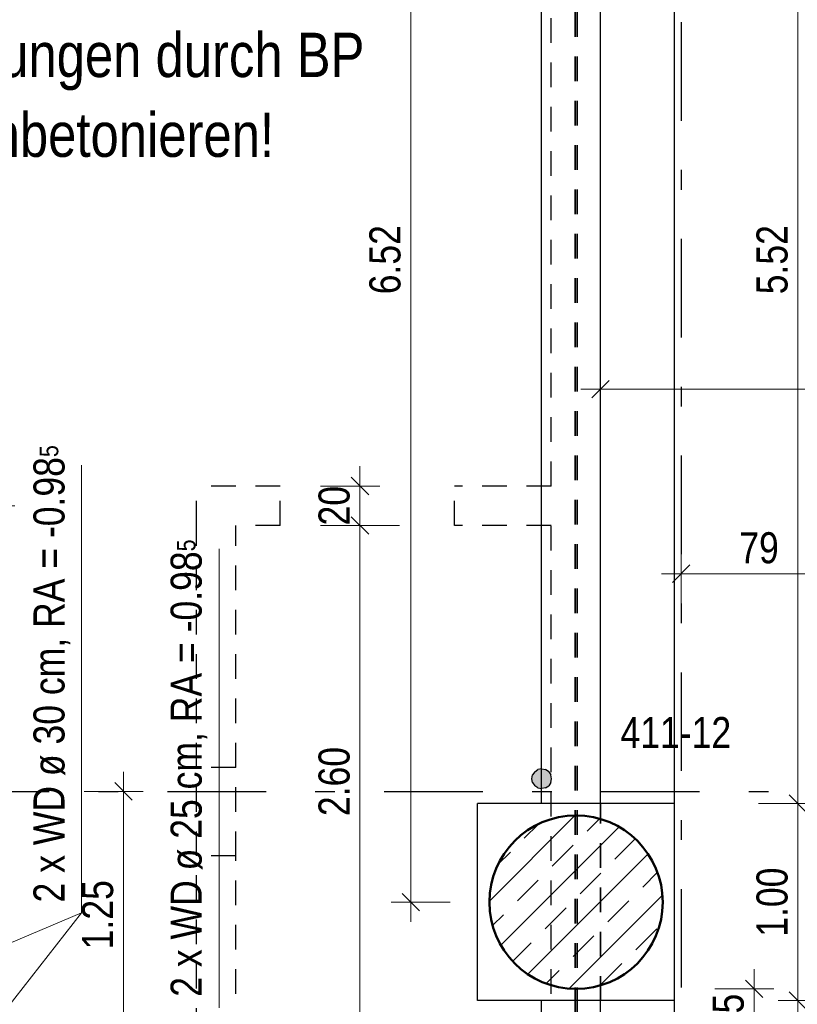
# Model space of a CAD drawing. Header units: millimetres. Extents: x -50 to 85, y 0 to 206.
# Tile 102 of 152: x 43.72 to 47.67, y 22.53 to 27.53. Entities that reach past the tile are written whole.
import ezdxf

# ---------------------------------------------------------------- set-up
doc = ezdxf.new("R2010")
doc.units = ezdxf.units.MM
doc.linetypes.add('DASHDOTX2', pattern=[2, 1, -0.5, 0, -0.5])
doc.linetypes.add('HIDDEN', pattern=[0.375, 0.25, -0.125])
for name, color, linetype, lineweight in [('Achsen', 7, 'Continuous', 20), ('Schraffuren', 7, 'Continuous', 20), ('Verdeckte Kanten', 7, 'Continuous', 20)]:
    doc.layers.add(name, color=color, linetype=linetype, lineweight=lineweight)
doc.styles.add('Arial Narrow', font='ARIALN.TTF')
doc.dimstyles.new('Arch_Strakon_dimstyle', dxfattribs={"dimtxt": 15.75, "dimasz": 1, "dimexe": 1.25, "dimexo": 0.0625, "dimgap": 1, "dimtad": 0, "dimdec": 5, "dimzin": 12, "dimdsep": 46, "dimtxsty": 'Arial Narrow', "dimblk": 'Arrowhead_Tick', "dimsah": 1, "dimcen": 0, "dimse1": 1, "dimse2": 1, "dimclrd": 6, "dimclrt": 2, "dimazin": 0, "dimtfac": 1, "dimtdec": 4, "dimtmove": 0, "dimatfit": 3, "dimldrblk": 'NONE', "dimfxl": 1, "dimtvp": 1, "dimtolj": 1, "dimtzin": 0, "dimlwd": 13, "dimarcsym": 2})

# ---------------------------------------------------------------- blocks, each defined once
blk = doc.blocks.new('Arrowhead_Tick')
at = {"color": 0, "linetype": 'Continuous', "lineweight": -2}
for p, q in [((0, 20), (0, -10)), ((-1, 0), (0, 0)), ((10, 0), (0, 0))]:
    blk.add_line(p, q, dxfattribs=at)
at = {"color": 2, "linetype": 'Continuous', "lineweight": 35}
blk.add_line((4.42, 4.42), (-4.42, -4.42), dxfattribs=at)
blk = doc.blocks.new('*D11')
at = {"color": 6, "linetype": 'Continuous', "lineweight": 13}
blk.add_line((47.4463, 22.3656), (47.4463, 22.5956), dxfattribs=at)
at = {"layer": 'Defpoints', "color": 0}
for p in [(46.5429, 22.6056), (47.4463, 22.6056), (46.6667, 22.3556)]:
    blk.add_point(p, dxfattribs=at)
at = {"color": 6, "lineweight": 13, "xscale": 0.01, "yscale": 0.01, "zscale": 0.01}
for p, rotation in [((47.4463, 22.6056), 90), ((47.4463, 22.3556), 270)]:
    blk.add_blockref('Arrowhead_Tick', p, dxfattribs=dict(at, rotation=rotation))
at = {"color": 2, "lineweight": -2, "insert": (47.3159, 22.4806), "char_height": 0.1575, "attachment_point": 5, "rotation": 90, "style": 'Arial Narrow'}
blk.add_mtext('\\A1;25', dxfattribs=at)
blk = doc.blocks.new('_None')
blk = doc.blocks.new('*D17')
at = {"color": 6, "linetype": 'Continuous', "lineweight": 13}
blk.add_line((48.6463, 22.3656), (48.6463, 23.598), dxfattribs=at)
at = {"layer": 'Defpoints', "color": 0}
for p in [(48.6463, 23.608), (54.0482, 23.608), (46.6665, 22.3556)]:
    blk.add_point(p, dxfattribs=at)
at = {"color": 6, "lineweight": 13, "xscale": 0.01, "yscale": 0.01, "zscale": 0.01}
for p, rotation in [((48.6463, 23.608), 90.00000000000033), ((48.6463, 22.3556), 270.0000000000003)]:
    blk.add_blockref('Arrowhead_Tick', p, dxfattribs=dict(at, rotation=rotation))
at = {"color": 2, "lineweight": -2, "insert": (48.5159, 22.9818), "char_height": 0.1575, "attachment_point": 5, "rotation": 90, "style": 'Arial Narrow'}
blk.add_mtext('\\A1;1.25', dxfattribs=at)
blk = doc.blocks.new('*D23')
at = {"color": 6, "linetype": 'Continuous', "lineweight": 13}
blk.add_line((44.2463, 22.3656), (44.2463, 23.598), dxfattribs=at)
at = {"layer": 'Defpoints', "color": 0}
for p in [(44.2463, 23.608), (54.0482, 23.608), (46.6665, 22.3556)]:
    blk.add_point(p, dxfattribs=at)
at = {"color": 6, "lineweight": 13, "xscale": 0.01, "yscale": 0.01, "zscale": 0.01}
for p, rotation in [((44.2463, 23.608), 90.00000000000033), ((44.2463, 22.3556), 270.0000000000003)]:
    blk.add_blockref('Arrowhead_Tick', p, dxfattribs=dict(at, rotation=rotation))
at = {"color": 2, "lineweight": -2, "insert": (44.1159, 22.9818), "char_height": 0.1575, "attachment_point": 5, "rotation": 90, "style": 'Arial Narrow'}
blk.add_mtext('\\A1;1.25', dxfattribs=at)
blk = doc.blocks.new('*D62')
at = {"layer": 'Defpoints', "color": 0}
for p in [(45.0413, 24.958), (45.4463, 24.958), (43.7667, 22.358)]:
    blk.add_point(p, dxfattribs=at)
at = {"layer": 'Schraffuren', "color": 6, "linetype": 'Continuous', "lineweight": 13}
blk.add_line((45.4463, 22.368), (45.4463, 24.948), dxfattribs=at)
at = {"layer": 'Schraffuren', "color": 6, "lineweight": 13, "xscale": 0.01, "yscale": 0.01, "zscale": 0.01}
for p, rotation in [((45.4463, 24.958), 89.9999999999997), ((45.4463, 22.358), 269.9999999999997)]:
    blk.add_blockref('Arrowhead_Tick', p, dxfattribs=dict(at, rotation=rotation))
at = {"layer": 'Schraffuren', "color": 2, "lineweight": 35, "insert": (45.3159, 23.658), "char_height": 0.1575, "attachment_point": 5, "rotation": 90, "style": 'Arial Narrow'}
blk.add_mtext('\\A1;2.60', dxfattribs=at)
blk = doc.blocks.new('*D63')
at = {"layer": 'Defpoints', "color": 0}
for p in [(44.6165, 25.158), (45.4463, 25.158), (45.0413, 24.958)]:
    blk.add_point(p, dxfattribs=at)
at = {"layer": 'Schraffuren', "color": 6, "linetype": 'Continuous', "lineweight": 13}
blk.add_line((45.4463, 24.968), (45.4463, 25.148), dxfattribs=at)
at = {"layer": 'Schraffuren', "color": 6, "lineweight": 13, "xscale": 0.01, "yscale": 0.01, "zscale": 0.01}
for p, rotation in [((45.4463, 25.158), 90), ((45.4463, 24.958), 270)]:
    blk.add_blockref('Arrowhead_Tick', p, dxfattribs=dict(at, rotation=rotation))
at = {"layer": 'Schraffuren', "color": 2, "lineweight": 35, "insert": (45.3159, 25.058), "char_height": 0.1575, "attachment_point": 5, "rotation": 90, "style": 'Arial Narrow'}
blk.add_mtext('\\A1;20', dxfattribs=at)
blk = doc.blocks.new('*D189')
at = {"color": 6, "linetype": 'Continuous', "lineweight": 13}
blk.add_line((47.0865, 24.713), (47.8565, 24.713), dxfattribs=at)
at = {"layer": 'Defpoints', "color": 0}
for p in [(47.8665, 38.5121), (47.8665, 24.713), (47.0765, 16.43)]:
    blk.add_point(p, dxfattribs=at)
at = {"color": 6, "lineweight": 13, "xscale": 0.01, "yscale": 0.01, "zscale": 0.01}
blk.add_blockref('Arrowhead_Tick', (47.8665, 24.713), dxfattribs=at)
at = {"color": 6, "lineweight": 13, "xscale": 0.01, "yscale": 0.01, "zscale": 0.01, "rotation": 180.0000000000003}
blk.add_blockref('Arrowhead_Tick', (47.0765, 24.713), dxfattribs=at)
at = {"color": 2, "lineweight": 35, "insert": (47.4715, 24.8434), "char_height": 0.1575, "attachment_point": 5, "style": 'Arial Narrow'}
blk.add_mtext('\\A1;79', dxfattribs=at)
blk = doc.blocks.new('*D316')
at = {"color": 6, "linetype": 'Continuous', "lineweight": 13}
blk.add_line((47.6688, 22.5556), (47.6688, 23.5356), dxfattribs=at)
at = {"layer": 'Defpoints', "color": 0}
for p in [(47.0422, 23.5456), (47.6688, 23.5456), (47.0422, 22.5456)]:
    blk.add_point(p, dxfattribs=at)
at = {"color": 6, "lineweight": 13, "xscale": 0.01, "yscale": 0.01, "zscale": 0.01}
for p, rotation in [((47.6688, 23.5456), 90), ((47.6688, 22.5456), 270)]:
    blk.add_blockref('Arrowhead_Tick', p, dxfattribs=dict(at, rotation=rotation))
at = {"color": 2, "lineweight": 35, "insert": (47.5384, 23.0456), "char_height": 0.1575, "attachment_point": 5, "rotation": 90, "style": 'Arial Narrow'}
blk.add_mtext('\\A1;1.00', dxfattribs=at)
blk = doc.blocks.new('*D317')
at = {"color": 6, "linetype": 'Continuous', "lineweight": 13}
blk.add_line((47.6688, 23.5556), (47.6688, 29.058), dxfattribs=at)
at = {"layer": 'Defpoints', "color": 0}
for p in [(47.0422, 29.068), (47.6688, 29.068), (47.0422, 23.5456)]:
    blk.add_point(p, dxfattribs=at)
at = {"color": 6, "lineweight": 13, "xscale": 0.01, "yscale": 0.01, "zscale": 0.01}
for p, rotation in [((47.6688, 29.068), 90), ((47.6688, 23.5456), 270)]:
    blk.add_blockref('Arrowhead_Tick', p, dxfattribs=dict(at, rotation=rotation))
at = {"color": 2, "lineweight": 35, "insert": (47.5384, 26.3068), "char_height": 0.1575, "attachment_point": 5, "rotation": 90, "style": 'Arial Narrow'}
blk.add_mtext('\\A1;5.52', dxfattribs=at)
blk = doc.blocks.new('*D345')
at = {"color": 6, "linetype": 'Continuous', "lineweight": 13}
blk.add_line((43.5953, 23.618), (43.5953, 25.0481), dxfattribs=at)
at = {"layer": 'Defpoints', "color": 0}
for p in [(42.4146, 25.0581), (43.5953, 25.0581), (43.0371, 23.608)]:
    blk.add_point(p, dxfattribs=at)
at = {"color": 6, "lineweight": 13, "xscale": 0.01, "yscale": 0.01, "zscale": 0.01}
for p, rotation in [((43.5953, 25.0581), 90), ((43.5953, 23.608), 270)]:
    blk.add_blockref('Arrowhead_Tick', p, dxfattribs=dict(at, rotation=rotation))
at = {"color": 2, "lineweight": 35, "insert": (43.4649, 24.333), "char_height": 0.1575, "attachment_point": 5, "rotation": 90, "style": 'Arial Narrow'}
blk.add_mtext('\\A1;1.45', dxfattribs=at)
blk = doc.blocks.new('*D357')
at = {"color": 6, "linetype": 'Continuous', "lineweight": 13}
blk.add_line((46.6765, 25.65), (51.6869, 25.65), dxfattribs=at)
at = {"layer": 'Defpoints', "color": 0}
for p in [(51.6969, 25.65), (51.6969, 23.0929), (46.6665, 22.3556)]:
    blk.add_point(p, dxfattribs=at)
at = {"color": 6, "lineweight": 13, "xscale": 0.01, "yscale": 0.01, "zscale": 0.01}
blk.add_blockref('Arrowhead_Tick', (51.6969, 25.65), dxfattribs=at)
at = {"color": 6, "lineweight": 13, "xscale": 0.01, "yscale": 0.01, "zscale": 0.01, "rotation": 180}
blk.add_blockref('Arrowhead_Tick', (46.6665, 25.65), dxfattribs=at)
at = {"color": 2, "lineweight": 35, "insert": (49.1817, 25.7804), "char_height": 0.1575, "attachment_point": 5, "style": 'Arial Narrow'}
blk.add_mtext('\\A1;5.03', dxfattribs=at)
blk = doc.blocks.new('*D358')
at = {"color": 6, "linetype": 'Continuous', "lineweight": 13}
blk.add_line((67.5862, 21.3055), (67.5862, 23.1055), dxfattribs=at)
at = {"layer": 'Defpoints', "color": 0}
for p in [(42.2538, 23.1155), (67.5862, 23.1155), (41.5165, 21.2955)]:
    blk.add_point(p, dxfattribs=at)
at = {"color": 6, "lineweight": 13, "xscale": 0.01, "yscale": 0.01, "zscale": 0.01}
for p, rotation in [((67.5862, 23.1155), 90), ((67.5862, 21.2955), 270)]:
    blk.add_blockref('Arrowhead_Tick', p, dxfattribs=dict(at, rotation=rotation))
at = {"color": 2, "lineweight": 35, "insert": (67.4557, 22.2055), "char_height": 0.1575, "attachment_point": 5, "rotation": 90, "style": 'Arial Narrow'}
blk.add_mtext('\\A1;1.82', dxfattribs=at)
blk = doc.blocks.new('*D366')
at = {"color": 6, "linetype": 'Continuous', "lineweight": 13}
blk.add_line((45.7044, 23.0556), (45.7044, 29.558), dxfattribs=at)
at = {"layer": 'Defpoints', "color": 0}
for p in [(45.7044, 29.568), (46.1029, 29.568), (46.1029, 23.0456)]:
    blk.add_point(p, dxfattribs=at)
at = {"color": 6, "lineweight": 13, "xscale": 0.01, "yscale": 0.01, "zscale": 0.01}
for p, rotation in [((45.7044, 29.568), 90), ((45.7044, 23.0456), 270)]:
    blk.add_blockref('Arrowhead_Tick', p, dxfattribs=dict(at, rotation=rotation))
at = {"color": 2, "lineweight": 35, "insert": (45.574, 26.3068), "char_height": 0.1575, "attachment_point": 5, "rotation": 90, "style": 'Arial Narrow'}
blk.add_mtext('\\A1;6.52', dxfattribs=at)

msp = doc.modelspace()

# ---------------------------------------------------------------- hatches: boundary and pattern name
at = {"lineweight": 25, "true_color": 0xcccccc}
msp.add_hatch(color=254, dxfattribs=at).paths.add_polyline_path([(46.4148656, 23.6528995), (46.4186717, 23.6720337), (46.4148656, 23.6911679), (46.404027, 23.707389), (46.3878058, 23.7182277), (46.3686717, 23.7220337), (46.3667012, 23.7216418), (46.3495375, 23.7182277), (46.3333163, 23.707389), (46.3224777, 23.6911679), (46.3186717, 23.6720337), (46.3224777, 23.6528995), (46.3333163, 23.6366784), (46.3495375, 23.6258397), (46.3667012, 23.6224256), (46.3686717, 23.6220337), (46.3878058, 23.6258397), (46.404027, 23.6366784)])
at = {"layer": 'Schraffuren', "lineweight": 13}
h = msp.add_hatch(dxfattribs=at)
h.set_pattern_fill('bB', color=6, scale=0.01, angle=45, style=0, pattern_type=2)
h.set_pattern_definition([(45, (0, 0), (-0.14142136, 0.14142136), [0.15, -0.1]), (45, (-0.07071, 0.07071), (-0.14142136, 0.14142136), [])])
h.paths.add_polyline_path([(46.9829379, 23.0455964), (46.9828979, 23.0515288), (46.982778, 23.0574602), (46.982578, 23.0633894), (46.9822982, 23.0693153), (46.9819384, 23.075237), (46.9814989, 23.0811533), (46.9809796, 23.0870631), (46.9803807, 23.0929653), (46.9797023, 23.098859), (46.9789444, 23.104743), (46.9781073, 23.1106162), (46.9771911, 23.1164776), (46.976196, 23.1223261), (46.9751221, 23.1281607), (46.9739696, 23.1339802), (46.9727387, 23.1397837), (46.9714298, 23.1455701), (46.9700429, 23.1513383), (46.9685784, 23.1570873), (46.9670365, 23.162816), (46.9654175, 23.1685233), (46.9637217, 23.1742084), (46.9619494, 23.17987), (46.9601009, 23.1855073), (46.9581766, 23.1911191), (46.9561768, 23.1967045), (46.9541018, 23.2022624), (46.9519522, 23.2077918), (46.9497281, 23.2132917), (46.9474302, 23.2187611), (46.9450586, 23.2241991), (46.942614, 23.2296046), (46.9400967, 23.2349766), (46.9375073, 23.2403142), (46.934846, 23.2456164), (46.9321136, 23.2508823), (46.9293104, 23.2561108), (46.9264369, 23.2613011), (46.9234938, 23.2664521), (46.9204814, 23.271563), (46.9174004, 23.2766328), (46.9142514, 23.2816606), (46.9110348, 23.2866455), (46.9077513, 23.2915866), (46.9044015, 23.2964829), (46.900986, 23.3013337), (46.8975054, 23.3061379), (46.8939603, 23.3108948), (46.8903515, 23.3156035), (46.8866794, 23.320263), (46.8829449, 23.3248727), (46.8791486, 23.3294316), (46.8752911, 23.3339388), (46.8713732, 23.3383937), (46.8673956, 23.3427953), (46.8633591, 23.3471429), (46.8592642, 23.3514357), (46.8551119, 23.3556728), (46.8509028, 23.3598536), (46.8466377, 23.3639773), (46.8423175, 23.3680431), (46.8379428, 23.3720503), (46.8335144, 23.3759981), (46.8290333, 23.3798858), (46.8245001, 23.3837128), (46.8199157, 23.3874783), (46.815281, 23.3911817), (46.8105968, 23.3948223), (46.8058639, 23.3983993), (46.8010833, 23.4019122), (46.7962556, 23.4053604), (46.791382, 23.4087431), (46.7864632, 23.4120598), (46.7815001, 23.4153099), (46.7764936, 23.4184928), (46.7714447, 23.4216079), (46.7663542, 23.4246546), (46.7612231, 23.4276325), (46.7560524, 23.4305408), (46.7508428, 23.4333792), (46.7455955, 23.4361471), (46.7403114, 23.438844), (46.7349914, 23.4414694), (46.7296364, 23.4440229), (46.7242475, 23.4465039), (46.7188257, 23.448912), (46.7133719, 23.4512468), (46.7078871, 23.4535078), (46.7023723, 23.4556947), (46.6968285, 23.4578071), (46.6912567, 23.4598445), (46.685658, 23.4618066), (46.6800334, 23.463693), (46.6743838, 23.4655035), (46.6687103, 23.4672376), (46.663014, 23.468895), (46.6572958, 23.4704755), (46.6515568, 23.4719787), (46.6457981, 23.4734045), (46.6400207, 23.4747524), (46.6342256, 23.4760224), (46.628414, 23.4772141), (46.6225868, 23.4783273), (46.6167451, 23.4793618), (46.61089, 23.4803175), (46.6050226, 23.4811942), (46.5991438, 23.4819917), (46.5932549, 23.4827098), (46.5873568, 23.4833485), (46.5814506, 23.4839076), (46.5755375, 23.484387), (46.5696184, 23.4847867), (46.5636944, 23.4851065), (46.5577667, 23.4853464), (46.5518363, 23.4855064), (46.5459042, 23.4855864), (46.5399716, 23.4855864), (46.5340396, 23.4855064), (46.5281092, 23.4853464), (46.5221815, 23.4851065), (46.5162575, 23.4847867), (46.5103384, 23.484387), (46.5044252, 23.4839076), (46.4985191, 23.4833485), (46.492621, 23.4827098), (46.486732, 23.4819917), (46.4808533, 23.4811942), (46.4749858, 23.4803175), (46.4691308, 23.4793618), (46.4632891, 23.4783273), (46.4574619, 23.4772141), (46.4516502, 23.4760224), (46.4458552, 23.4747524), (46.4400778, 23.4734045), (46.4343191, 23.4719787), (46.4285801, 23.4704755), (46.4228619, 23.468895), (46.4171656, 23.4672376), (46.4114921, 23.4655035), (46.4058425, 23.463693), (46.4002178, 23.4618066), (46.3946191, 23.4598445), (46.3890474, 23.4578071), (46.3835036, 23.4556947), (46.3779888, 23.4535078), (46.372504, 23.4512468), (46.3670502, 23.448912), (46.3616283, 23.4465039), (46.3562394, 23.4440229), (46.3508845, 23.4414694), (46.3455645, 23.438844), (46.3402803, 23.4361471), (46.335033, 23.4333792), (46.3298235, 23.4305408), (46.3246527, 23.4276325), (46.3195217, 23.4246546), (46.3144312, 23.4216079), (46.3093823, 23.4184928), (46.3043758, 23.4153099), (46.2994127, 23.4120598), (46.2944939, 23.4087431), (46.2896202, 23.4053604), (46.2847926, 23.4019122), (46.2800119, 23.3983993), (46.2752791, 23.3948223), (46.2705948, 23.3911817), (46.2659601, 23.3874783), (46.2613758, 23.3837128), (46.2568426, 23.3798858), (46.2523614, 23.3759981), (46.2479331, 23.3720503), (46.2435584, 23.3680431), (46.2392381, 23.3639773), (46.2349731, 23.3598536), (46.230764, 23.3556728), (46.2266116, 23.3514357), (46.2225168, 23.3471429), (46.2184802, 23.3427953), (46.2145027, 23.3383937), (46.2105848, 23.3339388), (46.2067273, 23.3294316), (46.202931, 23.3248727), (46.1991964, 23.320263), (46.1955244, 23.3156035), (46.1919155, 23.3108948), (46.1883705, 23.3061379), (46.1848899, 23.3013337), (46.1814743, 23.2964829), (46.1781245, 23.2915866), (46.1748411, 23.2866455), (46.1716245, 23.2816606), (46.1684754, 23.2766328), (46.1653945, 23.271563), (46.1623821, 23.2664521), (46.1594389, 23.2613011), (46.1565655, 23.2561108), (46.1537623, 23.2508823), (46.1510298, 23.2456164), (46.1483686, 23.2403142), (46.1457791, 23.2349766), (46.1432618, 23.2296046), (46.1408172, 23.2241991), (46.1384457, 23.2187611), (46.1361477, 23.2132917), (46.1339237, 23.2077918), (46.131774, 23.2022624), (46.1296991, 23.1967045), (46.1276993, 23.1911191), (46.125775, 23.1855073), (46.1239265, 23.17987), (46.1221542, 23.1742084), (46.1204584, 23.1685233), (46.1188394, 23.162816), (46.1172975, 23.1570873), (46.115833, 23.1513383), (46.1144461, 23.1455701), (46.1131371, 23.1397837), (46.1119063, 23.1339802), (46.1107538, 23.1281607), (46.1096799, 23.1223261), (46.1086847, 23.1164776), (46.1077685, 23.1106162), (46.1069314, 23.104743), (46.1061736, 23.098859), (46.1054952, 23.0929653), (46.1048963, 23.0870631), (46.104377, 23.0811533), (46.1039374, 23.075237), (46.1035777, 23.0693153), (46.1032978, 23.0633894), (46.1030979, 23.0574602), (46.1029779, 23.0515288), (46.1029379, 23.0455964), (46.1029779, 23.0396639), (46.1030979, 23.0337326), (46.1032978, 23.0278033), (46.1035777, 23.0218774), (46.1039374, 23.0159557), (46.104377, 23.0100394), (46.1048963, 23.0041296), (46.1054952, 22.9982274), (46.1061736, 22.9923337), (46.1069314, 22.9864497), (46.1077685, 22.9805765), (46.1086847, 22.9747151), (46.1096799, 22.9688666), (46.1107538, 22.963032), (46.1119063, 22.9572125), (46.1131371, 22.951409), (46.1144461, 22.9456226), (46.115833, 22.9398544), (46.1172975, 22.9341055), (46.1188394, 22.9283768), (46.1204584, 22.9226694), (46.1221542, 22.9169843), (46.1239265, 22.9113227), (46.125775, 22.9056854), (46.1276993, 22.9000736), (46.1296991, 22.8944882), (46.131774, 22.8889303), (46.1339237, 22.8834009), (46.1361477, 22.877901), (46.1384457, 22.8724316), (46.1408172, 22.8669936), (46.1432618, 22.8615881), (46.1457791, 22.8562161), (46.1483686, 22.8508785), (46.1510298, 22.8455763), (46.1537623, 22.8403104), (46.1565655, 22.8350819), (46.1594389, 22.8298917), (46.1623821, 22.8247406), (46.1653945, 22.8196297), (46.1684754, 22.8145599), (46.1716245, 22.8095321), (46.1748411, 22.8045472), (46.1781245, 22.7996061), (46.1814743, 22.7947098), (46.1848899, 22.789859), (46.1883705, 22.7850548), (46.1919155, 22.7802979), (46.1955244, 22.7755892), (46.1991964, 22.7709297), (46.202931, 22.76632), (46.2067273, 22.7617612), (46.2105848, 22.7572539), (46.2145027, 22.752799), (46.2184802, 22.7483974), (46.2225168, 22.7440498), (46.2266116, 22.7397571), (46.230764, 22.7355199), (46.2349731, 22.7313391), (46.2392381, 22.7272154), (46.2435584, 22.7231496), (46.2479331, 22.7191425), (46.2523614, 22.7151946), (46.2568426, 22.7113069), (46.2613758, 22.7074799), (46.2659601, 22.7037144), (46.2705948, 22.700011), (46.2752791, 22.6963705), (46.2800119, 22.6927934), (46.2847926, 22.6892805), (46.2896202, 22.6858324), (46.2944939, 22.6824496), (46.2994127, 22.6791329), (46.3043758, 22.6758828), (46.3093823, 22.6726999), (46.3144312, 22.6695848), (46.3195217, 22.6665381), (46.3246527, 22.6635603), (46.3298235, 22.6606519), (46.335033, 22.6578135), (46.3402803, 22.6550456), (46.3455645, 22.6523487), (46.3508845, 22.6497233), (46.3562394, 22.6471699), (46.3616283, 22.6446888), (46.3670502, 22.6422807), (46.372504, 22.6399459), (46.3779888, 22.6376849), (46.3835036, 22.635498), (46.3890474, 22.6333856), (46.3946191, 22.6313482), (46.4002178, 22.6293861), (46.4058425, 22.6274997), (46.4114921, 22.6256892), (46.4171656, 22.6239551), (46.4228619, 22.6222977), (46.4285801, 22.6207172), (46.4343191, 22.619214), (46.4400778, 22.6177882), (46.4458552, 22.6164403), (46.4516502, 22.6151703), (46.4574619, 22.6139786), (46.4632891, 22.6128654), (46.4691308, 22.6118309), (46.4749858, 22.6108752), (46.4808533, 22.6099985), (46.486732, 22.609201), (46.492621, 22.6084829), (46.4985191, 22.6078442), (46.5044252, 22.6072851), (46.5103384, 22.6068057), (46.5162575, 22.606406), (46.5221815, 22.6060862), (46.5281092, 22.6058463), (46.5340396, 22.6056863), (46.5399716, 22.6056064), (46.5459042, 22.6056064), (46.5518363, 22.6056863), (46.5577667, 22.6058463), (46.5636944, 22.6060862), (46.5696184, 22.606406), (46.5755375, 22.6068057), (46.5814506, 22.6072851), (46.5873568, 22.6078442), (46.5932549, 22.6084829), (46.5991438, 22.609201), (46.6050226, 22.6099985), (46.61089, 22.6108752), (46.6167451, 22.6118309), (46.6225868, 22.6128654), (46.628414, 22.6139786), (46.6342256, 22.6151703), (46.6400207, 22.6164403), (46.6457981, 22.6177882), (46.6515568, 22.619214), (46.6572958, 22.6207172), (46.663014, 22.6222977), (46.6687103, 22.6239551), (46.6743838, 22.6256892), (46.6800334, 22.6274997), (46.685658, 22.6293861), (46.6912567, 22.6313482), (46.6968285, 22.6333856), (46.7023723, 22.635498), (46.7078871, 22.6376849), (46.7133719, 22.6399459), (46.7188257, 22.6422807), (46.7242475, 22.6446888), (46.7296364, 22.6471699), (46.7349914, 22.6497233), (46.7403114, 22.6523487), (46.7455955, 22.6550456), (46.7508428, 22.6578135), (46.7560524, 22.6606519), (46.7612231, 22.6635603), (46.7663542, 22.6665381), (46.7714447, 22.6695848), (46.7764936, 22.6726999), (46.7815001, 22.6758828), (46.7864632, 22.6791329), (46.791382, 22.6824496), (46.7962556, 22.6858324), (46.8010833, 22.6892805), (46.8058639, 22.6927934), (46.8105968, 22.6963705), (46.815281, 22.700011), (46.8199157, 22.7037144), (46.8245001, 22.7074799), (46.8290333, 22.7113069), (46.8335144, 22.7151946), (46.8379428, 22.7191425), (46.8423175, 22.7231496), (46.8466377, 22.7272154), (46.8509028, 22.7313391), (46.8551119, 22.7355199), (46.8592642, 22.7397571), (46.8633591, 22.7440498), (46.8673956, 22.7483974), (46.8713732, 22.752799), (46.8752911, 22.7572539), (46.8791486, 22.7617612), (46.8829449, 22.76632), (46.8866794, 22.7709297), (46.8903515, 22.7755892), (46.8939603, 22.7802979), (46.8975054, 22.7850548), (46.900986, 22.789859), (46.9044015, 22.7947098), (46.9077513, 22.7996061), (46.9110348, 22.8045472), (46.9142514, 22.8095321), (46.9174004, 22.8145599), (46.9204814, 22.8196297), (46.9234938, 22.8247406), (46.9264369, 22.8298917), (46.9293104, 22.8350819), (46.9321136, 22.8403104), (46.934846, 22.8455763), (46.9375073, 22.8508785), (46.9400967, 22.8562161), (46.942614, 22.8615881), (46.9450586, 22.8669936), (46.9474302, 22.8724316), (46.9497281, 22.877901), (46.9519522, 22.8834009), (46.9541018, 22.8889303), (46.9561768, 22.8944882), (46.9581766, 22.9000736), (46.9601009, 22.9056854), (46.9619494, 22.9113227), (46.9637217, 22.9169843), (46.9654175, 22.9226694), (46.9670365, 22.9283768), (46.9685784, 22.9341055), (46.9700429, 22.9398544), (46.9714298, 22.9456226), (46.9727387, 22.951409), (46.9739696, 22.9572125), (46.9751221, 22.963032), (46.976196, 22.9688666), (46.9771911, 22.9747151), (46.9781073, 22.9805765), (46.9789444, 22.9864497), (46.9797023, 22.9923337), (46.9803807, 22.9982274), (46.9809796, 23.0041296), (46.9814989, 23.0100394), (46.9819384, 23.0159557), (46.9822982, 23.0218774), (46.982578, 23.0278033), (46.982778, 23.0337326), (46.9828979, 23.0396639)])

# ---------------------------------------------------------------- linework, layer by layer
at = {"color": 3, "linetype": 'Continuous', "lineweight": 25}
for p, q in [((46.3667012, 23.5455964), (46.3667012, 29.0679558)), ((46.6667012, 23.5455964), (46.6667012, 29.0679558)), ((47.0421652, 23.5455964), (47.0421652, 29.0679558)), ((46.3186717, 23.6720337), (46.3224777, 23.6911679)), ((46.3333163, 23.707389), (46.3224777, 23.6911679)), ((46.3333163, 23.707389), (46.3495375, 23.7182277)), ((46.3667012, 23.7216418), (46.3495375, 23.7182277)), ((46.3224777, 23.6528995), (46.3186717, 23.6720337)), ((46.3224777, 23.6528995), (46.3333163, 23.6366784)), ((46.3495375, 23.6258397), (46.3333163, 23.6366784)), ((46.3495375, 23.6258397), (46.3667012, 23.6224256)), ((47.0421652, 23.5455964), (46.0421652, 23.5455964)), ((46.0421652, 22.5455964), (46.0421652, 23.5455964)), ((47.0421652, 22.5455964), (47.0421652, 23.5455964)), ((47.0421652, 22.5455964), (46.0421652, 22.5455964)), ((46.3667012, 22.3579689), (46.3667012, 22.5455964)), ((46.6667012, 22.3579689), (46.6667012, 22.5455964)), ((47.0421652, 22.3555928), (47.0421652, 22.5455964))]:
    msp.add_line(p, q, dxfattribs=at)
at = {"color": 5, "linetype": 'Continuous', "lineweight": 18}
for p, q in [((44.0325519, 25.2644022), (44.0325519, 22.9918521)), ((44.7321109, 24.8390821), (44.7321109, 22.5086186)), ((44.0325519, 22.9918521), (43.5593817, 22.3853944)), ((44.0325519, 22.9918521), (43.5793748, 22.7985853))]:
    msp.add_line(p, q, dxfattribs=at)
at = {"color": 3, "linetype": 'HIDDEN', "lineweight": 25, "ltscale": 0.5}
for p, q in [((46.3686717, 23.7220337), (46.3667012, 23.7216418)), ((46.3686717, 23.7220337), (46.3878058, 23.7182277)), ((46.404027, 23.707389), (46.3878058, 23.7182277)), ((46.404027, 23.707389), (46.4148656, 23.6911679)), ((46.4186717, 23.6720337), (46.4148656, 23.6911679)), ((46.4148656, 23.6528995), (46.404027, 23.6366784)), ((46.4148656, 23.6528995), (46.4186717, 23.6720337)), ((46.3667012, 23.6224256), (46.3686717, 23.6220337)), ((46.3878058, 23.6258397), (46.3686717, 23.6220337)), ((46.3878058, 23.6258397), (46.404027, 23.6366784))]:
    msp.add_line(p, q, dxfattribs=at)
at = {"color": 4, "linetype": 'Continuous', "lineweight": 50}
msp.add_circle((46.5429379, 23.0455964), 0.44, dxfattribs=at)
at = {"layer": 'Achsen', "color": 3, "linetype": 'DASHDOTX2', "lineweight": 25, "ltscale": 0.5}
for p, q in [((47.0765329, 38.5121345), (47.0765329, 16.4300152)), ((3.7695329, 23.607962), (54.0482401, 23.607962))]:
    msp.add_line(p, q, dxfattribs=at)
at = {"layer": 'Verdeckte Kanten', "color": 2, "linetype": 'HIDDEN', "lineweight": 35, "ltscale": 0.5}
for p, q in [((46.5379379, 19.3379689), (46.5379379, 29.6679558)), ((46.5479379, 19.3379689), (46.5479379, 29.6679558)), ((46.6667012, 22.5455964), (46.6667012, 23.5455964))]:
    msp.add_line(p, q, dxfattribs=at)
at = {"layer": 'Verdeckte Kanten', "color": 3, "linetype": 'HIDDEN', "lineweight": 25, "ltscale": 0.5}
for p, q in [((46.4167012, 25.1579704), (46.4167012, 29.4679524)), ((45.0413423, 25.1579704), (44.6165252, 25.1579704)), ((44.6165252, 24.9579704), (44.6165252, 25.1579704)), ((45.0413423, 24.9579704), (45.0413423, 25.1579704)), ((46.4167012, 25.1579704), (45.9263423, 25.1579704)), ((45.9263423, 24.9579704), (45.9263423, 25.1579704)), ((44.6165252, 23.7299483), (44.6165252, 24.9579704)), ((45.0413423, 24.9579704), (44.8165252, 24.9579704)), ((44.8165252, 23.7299483), (44.8165252, 24.9579704)), ((46.4167012, 24.9579704), (45.9263423, 24.9579704)), ((46.4167012, 22.3555928), (46.4167012, 24.9579704)), ((44.8165252, 23.7299483), (44.6165252, 23.7299483)), ((44.6165252, 23.2799478), (44.6165252, 23.7299483)), ((44.8165252, 23.2799478), (44.8165252, 23.7299483)), ((44.8165252, 23.2799478), (44.6165252, 23.2799478)), ((44.6165252, 19.4579655), (44.6165252, 23.2799478)), ((44.8165252, 22.3555928), (44.8165252, 23.2799478))]:
    msp.add_line(p, q, dxfattribs=at)

# ---------------------------------------------------------------- texts
at = {"color": 4, "lineweight": 50, "style": 'Arial Narrow'}
for s, p in [('Durchführungen Grundleitungen durch BP', (40.6550095, 27.2338091)), ('nur mit Dichtelementen einbetonieren!', (40.6550095, 26.8288091))]:
    msp.add_text(s, height=0.225, dxfattribs=at).set_placement(p)
at = {"color": 2, "lineweight": 35, "char_height": 0.1575, "attachment_point": 7, "rotation": 90, "line_spacing_factor": 0.9, "style": 'Arial Narrow'}
for s, insert in [('2 x WD ø 30 cm, RA = -0.98{\\A1;\\H.6x;\\S5;}', (43.9762046, 23.0439125)), ('2 x WD ø 25 cm, RA = -0.98{\\A1;\\H.6x;\\S5;}', (44.6723315, 22.5653324))]:
    msp.add_mtext(s, dxfattribs=dict(at, insert=insert))
at = {"layer": 'Schraffuren', "color": 2, "lineweight": 35, "style": 'Arial Narrow'}
msp.add_text('411-12', height=0.1575, dxfattribs=at).set_placement((46.7682527, 23.8277996))

# ---------------------------------------------------------------- dimensions: what is measured, and where the dimension line sits
at = {"lineweight": 35}
for base, p1, p2, angle, text, picture, middle in [((47.8665329, 24.7129577), (47.0765329, 16.4300152), (47.8665329, 38.5121345), 0, '79', '*D189', (47.4715329, 24.7129577)), ((45.7044095, 29.5679558), (46.1029379, 23.0455964), (46.1029379, 29.5679558), 90, '6.52', '*D366', (45.7044095, 26.3067761)), ((47.6688372, 29.0679558), (47.0421652, 23.5455964), (47.0421652, 29.0679558), 90, '5.52', '*D317', (47.6688372, 26.3067761)), ((43.5953283, 25.058094), (43.0370843, 23.607962), (42.4145799, 25.058094), 90, '1.45', '*D345', (43.5953283, 24.333028)), ((47.6688372, 23.5455964), (47.0421652, 22.5455964), (47.0421652, 23.5455964), 90, '1.00', '*D316', (47.6688372, 23.0455964)), ((67.5861533, 23.1155429), (41.5165252, 21.2955376), (42.2538383, 23.1155429), 90, '1.82', '*D358', (67.5861533, 22.2055402))]:
    dim = msp.add_linear_dim(base=base, p1=p1, p2=p2, angle=angle, text=text, dimstyle='Arch_Strakon_dimstyle', override={"dimscale": 0.01, "dimtxt": 15.75, "dimasz": 1, "dimgap": 5, "dimtad": 1, "dimjust": 0, "dimtih": 0, "dimtoh": 0, "dimdec": 5, "dimdsep": 46, "dimtxsty": 'Arial Narrow', "dimclrd": 6, "dimclrt": 2, "dimtix": 1, "dimtofl": 255, "dimtmove": 0, "dimatfit": 2, "dimfxl": 0, "dimfxlon": 0, "dimtvp": 31.746032, "dimlwd": 13}, dxfattribs=at)
    dim.commit()
    dim.dimension.update_dxf_attribs({"geometry": picture, "text_midpoint": middle, "dimtype": 160})
dim = msp.add_linear_dim(base=(51.69688, 25.65), p1=(46.6665255, 22.3555928), p2=(51.69688, 23.0929444), text='5.03', dimstyle='Arch_Strakon_dimstyle', override={"dimscale": 0.01, "dimtxt": 15.75, "dimasz": 1, "dimgap": 5, "dimtad": 1, "dimjust": 0, "dimtih": 0, "dimtoh": 0, "dimdec": 5, "dimdsep": 46, "dimtxsty": 'Arial Narrow', "dimclrd": 6, "dimclrt": 2, "dimtix": 1, "dimtofl": 255, "dimtmove": 0, "dimatfit": 2, "dimfxl": 0, "dimfxlon": 0, "dimtvp": 31.746032, "dimlwd": 13}, dxfattribs=at)
dim.commit()
dim.dimension.update_dxf_attribs({"geometry": '*D357', "text_midpoint": (49.1817028, 25.65), "dimtype": 160})
at = {"lineweight": -2}
for base, p1, p2, text, override, picture, middle in [((44.2462914, 23.607962), (46.6665255, 22.3555928), (54.0482401, 23.607962), '1.25', {"dimscale": 0.01, "dimtxt": 15.75, "dimasz": 1, "dimgap": 5, "dimtad": 1, "dimjust": 0, "dimtih": 0, "dimtoh": 0, "dimdec": 5, "dimdsep": 46, "dimtxsty": 'Arial Narrow', "dimclrd": 6, "dimclrt": 2, "dimtix": 1, "dimtofl": 255, "dimtmove": 0, "dimatfit": 2, "dimfxl": 0, "dimfxlon": 0, "dimtvp": 31.746032, "dimlwd": 13}, '*D23', (44.2462914, 22.9817774)), ((48.6462914, 23.607962), (46.6665255, 22.3555928), (54.0482401, 23.607962), '1.25', {"dimscale": 0.01, "dimtxt": 15.75, "dimasz": 1, "dimgap": 5, "dimtad": 1, "dimjust": 0, "dimtih": 0, "dimtoh": 0, "dimdec": 5, "dimdsep": 46, "dimtxsty": 'Arial Narrow', "dimclrd": 6, "dimclrt": 2, "dimtix": 1, "dimtofl": 255, "dimtmove": 0, "dimatfit": 2, "dimfxl": 0, "dimfxlon": 0, "dimtvp": 31.746032, "dimlwd": 13}, '*D17', (48.6462914, 22.9817774)), ((47.4462914, 22.6055964), (46.6667012, 22.3555928), (46.5429379, 22.6055964), '25', {"dimscale": 0.01, "dimtxt": 15.75, "dimasz": 1, "dimgap": 5, "dimtad": 1, "dimjust": 0, "dimtih": 0, "dimtoh": 0, "dimdec": 4, "dimdsep": 46, "dimtxsty": 'Arial Narrow', "dimclrd": 6, "dimclrt": 2, "dimtix": 1, "dimtofl": 255, "dimtmove": 0, "dimatfit": 2, "dimfxl": 0, "dimfxlon": 0, "dimtvp": 31.746032, "dimlwd": 13}, '*D11', (47.4462914, 22.4805946))]:
    dim = msp.add_linear_dim(base=base, p1=p1, p2=p2, angle=90, text=text, dimstyle='Arch_Strakon_dimstyle', override=override, dxfattribs=at)
    dim.commit()
    dim.dimension.update_dxf_attribs({"geometry": picture, "text_midpoint": middle, "dimtype": 160})
at = {"layer": 'Schraffuren', "lineweight": 35}
for base, p1, p2, text, picture, middle in [((45.4462914, 25.1579704), (45.0413423, 24.9579704), (44.6165252, 25.1579704), '20', '*D63', (45.4462914, 25.0579704)), ((45.4462914, 24.9579704), (43.7667012, 22.3579689), (45.0413423, 24.9579704), '2.60', '*D62', (45.4462914, 23.6579697))]:
    dim = msp.add_linear_dim(base=base, p1=p1, p2=p2, angle=90, text=text, dimstyle='Arch_Strakon_dimstyle', override={"dimscale": 0.01, "dimtxt": 15.75, "dimasz": 1, "dimgap": 5, "dimtad": 1, "dimjust": 0, "dimtih": 0, "dimtoh": 0, "dimdec": 5, "dimdsep": 46, "dimtxsty": 'Arial Narrow', "dimclrd": 6, "dimclrt": 2, "dimtix": 1, "dimtofl": 255, "dimtmove": 0, "dimatfit": 2, "dimfxl": 0, "dimfxlon": 0, "dimtvp": 31.746032, "dimlwd": 13}, dxfattribs=at)
    dim.commit()
    dim.dimension.update_dxf_attribs({"geometry": picture, "text_midpoint": middle, "dimtype": 160})

doc.saveas('drawing.dxf')
